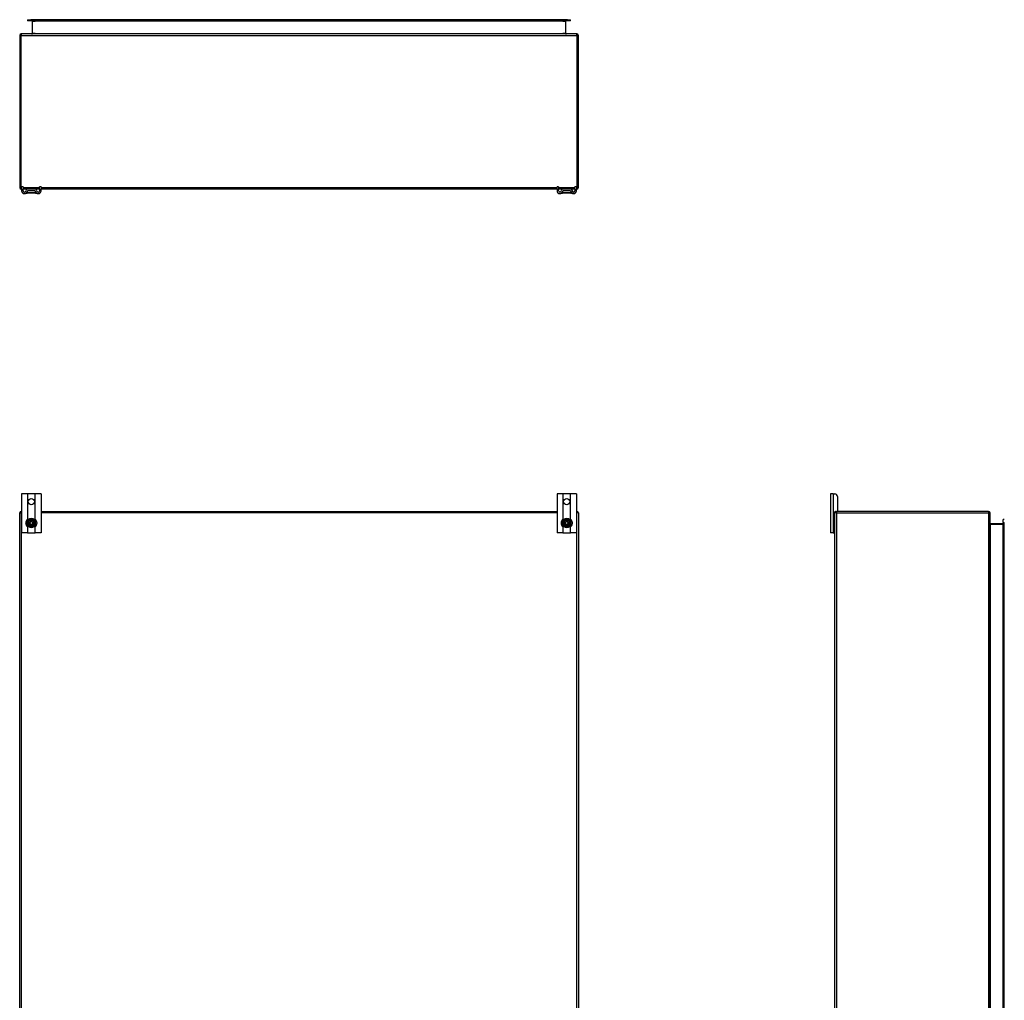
# Model space of a CAD drawing. Header units: inches. Extents: x 12 to 235, y 17 to 142.
# Tile 32 of 117: x 12 to 75, y 79 to 142. Entities that reach past the tile are written whole.
import ezdxf

# ---------------------------------------------------------------- set-up
doc = ezdxf.new("R2010")
doc.units = ezdxf.units.IN
doc.header["$MEASUREMENT"] = 0
doc.layers.add('Visible Edges(ANSI)', color=7, linetype='Continuous', lineweight=25)
doc.layers.add('Visible Tangent Edges(ANSI)', color=7, linetype='Continuous', lineweight=25)

msp = doc.modelspace()

# ---------------------------------------------------------------- linework, layer by layer
at = {"layer": 'Visible Edges(ANSI)'}
for p, q in [((12.169, 142.343), (12.366, 142.343)), ((12.169, 142.343), (12.169, 142.275)), ((12.366, 142.275), (12.169, 142.275)), ((46.948, 142.343), (12.366, 142.343)), ((46.948, 142.275), (12.366, 142.275)), ((12.455, 142.244), (12.455, 141.458)), ((46.859, 141.458), (46.859, 142.244)), ((46.948, 142.343), (47.145, 142.343)), ((47.145, 142.275), (46.948, 142.275)), ((47.145, 142.275), (47.145, 142.343)), ((11.657, 141.328), (11.657, 131.526)), ((47.558, 141.427), (11.756, 141.427)), ((47.657, 131.526), (47.657, 141.328)), ((11.782, 131.427), (11.756, 131.427)), ((11.782, 131.428), (11.782, 131.584)), ((11.887, 131.584), (11.782, 131.584)), ((11.782, 131.428), (11.782, 131.322)), ((11.887, 131.584), (11.887, 131.428)), ((11.887, 131.322), (11.887, 131.428)), ((12.186, 131.427), (11.887, 131.427)), ((12.628, 131.427), (12.186, 131.427)), ((12.927, 131.427), (12.628, 131.427)), ((13.032, 131.584), (12.927, 131.584)), ((12.927, 131.428), (12.927, 131.584)), ((12.927, 131.428), (12.927, 131.322)), ((13.032, 131.584), (13.032, 131.428)), ((13.032, 131.322), (13.032, 131.428)), ((46.282, 131.427), (13.032, 131.427)), ((46.282, 131.428), (46.282, 131.584)), ((46.387, 131.584), (46.282, 131.584)), ((46.282, 131.428), (46.282, 131.322)), ((46.387, 131.584), (46.387, 131.428)), ((46.387, 131.322), (46.387, 131.428)), ((46.686, 131.427), (46.387, 131.427)), ((47.128, 131.427), (46.686, 131.427)), ((47.427, 131.427), (47.128, 131.427)), ((47.532, 131.584), (47.427, 131.584)), ((47.427, 131.428), (47.427, 131.584)), ((47.427, 131.428), (47.427, 131.322)), ((47.532, 131.584), (47.532, 131.428)), ((47.532, 131.322), (47.532, 131.428)), ((47.558, 131.427), (47.532, 131.427)), ((12.14, 131.239), (12.138, 131.239)), ((12.666, 131.164), (12.148, 131.164)), ((12.628, 131.322), (12.186, 131.322)), ((12.676, 131.239), (12.674, 131.239)), ((46.64, 131.239), (46.638, 131.239)), ((47.166, 131.164), (46.648, 131.164)), ((47.128, 131.322), (46.686, 131.322)), ((47.176, 131.239), (47.174, 131.239)), ((12.155, 111.784), (11.782, 111.784)), ((11.782, 111.784), (11.782, 109.284)), ((12.186, 111.784), (12.155, 111.784)), ((12.628, 111.784), (12.186, 111.784)), ((12.659, 111.784), (12.628, 111.784)), ((13.032, 111.784), (12.659, 111.784)), ((13.032, 111.784), (13.032, 109.284)), ((46.655, 111.784), (46.282, 111.784)), ((46.282, 111.784), (46.282, 109.284)), ((46.686, 111.784), (46.655, 111.784)), ((47.128, 111.784), (46.686, 111.784)), ((47.159, 111.784), (47.128, 111.784)), ((47.532, 111.784), (47.159, 111.784)), ((47.532, 111.784), (47.532, 109.284)), ((64.082, 111.784), (63.895, 111.784)), ((63.895, 111.784), (63.895, 109.284)), ((64.082, 111.784), (64.189, 111.784)), ((64.345, 111.628), (64.345, 110.69)), ((11.657, 50.758), (11.657, 110.56)), ((11.756, 110.659), (11.782, 110.659)), ((13.032, 110.659), (46.282, 110.659)), ((47.532, 110.659), (47.558, 110.659)), ((47.657, 110.56), (47.657, 50.758)), ((64.187, 110.56), (64.187, 110.628)), ((64.187, 50.758), (64.187, 110.56)), ((64.218, 110.659), (64.286, 110.659)), ((74.088, 110.659), (64.286, 110.659)), ((74.187, 50.758), (74.187, 110.56)), ((12.118, 109.943), (12.148, 109.943)), ((12.148, 109.876), (12.118, 109.876)), ((12.148, 109.943), (12.205, 109.943)), ((12.205, 109.876), (12.148, 109.876)), ((12.205, 109.943), (12.213, 109.943)), ((12.213, 109.876), (12.205, 109.876)), ((12.213, 109.943), (12.22, 109.943)), ((12.22, 109.876), (12.213, 109.876)), ((12.22, 109.943), (12.337, 109.943)), ((12.337, 109.876), (12.22, 109.876)), ((12.269, 109.876), (12.269, 109.943)), ((12.337, 109.943), (12.334, 109.951)), ((12.337, 109.876), (12.334, 109.868)), ((12.337, 109.943), (12.374, 109.979)), ((12.374, 109.84), (12.337, 109.876)), ((12.366, 110.055), (12.374, 110.047)), ((12.366, 109.982), (12.374, 109.979)), ((12.374, 109.84), (12.366, 109.837)), ((12.374, 109.772), (12.366, 109.764)), ((12.374, 109.979), (12.374, 110.047)), ((12.374, 110.047), (12.44, 110.047)), ((12.374, 109.772), (12.374, 109.84)), ((12.44, 109.772), (12.374, 109.772)), ((12.44, 110.047), (12.448, 110.055)), ((12.44, 110.047), (12.44, 109.979)), ((12.44, 109.979), (12.448, 109.982)), ((12.44, 109.979), (12.477, 109.943)), ((12.477, 109.876), (12.44, 109.84)), ((12.448, 109.837), (12.44, 109.84)), ((12.44, 109.84), (12.44, 109.772)), ((12.448, 109.764), (12.44, 109.772)), ((12.477, 109.943), (12.48, 109.951)), ((12.477, 109.943), (12.594, 109.943)), ((12.594, 109.876), (12.477, 109.876)), ((12.477, 109.876), (12.48, 109.868)), ((12.545, 109.943), (12.545, 109.876)), ((12.594, 109.943), (12.601, 109.943)), ((12.601, 109.876), (12.594, 109.876)), ((12.601, 109.943), (12.609, 109.943)), ((12.609, 109.876), (12.601, 109.876)), ((12.609, 109.943), (12.666, 109.943)), ((12.666, 109.876), (12.609, 109.876)), ((12.666, 109.943), (12.696, 109.943)), ((12.696, 109.876), (12.666, 109.876)), ((46.618, 109.943), (46.648, 109.943)), ((46.648, 109.876), (46.618, 109.876)), ((46.648, 109.943), (46.705, 109.943)), ((46.705, 109.876), (46.648, 109.876)), ((46.705, 109.943), (46.713, 109.943)), ((46.713, 109.876), (46.705, 109.876)), ((46.713, 109.943), (46.72, 109.943)), ((46.72, 109.876), (46.713, 109.876)), ((46.72, 109.943), (46.837, 109.943)), ((46.837, 109.876), (46.72, 109.876)), ((46.769, 109.876), (46.769, 109.943)), ((46.837, 109.943), (46.834, 109.951)), ((46.837, 109.876), (46.834, 109.868)), ((46.837, 109.943), (46.874, 109.979)), ((46.874, 109.84), (46.837, 109.876)), ((46.866, 110.055), (46.874, 110.047)), ((46.866, 109.982), (46.874, 109.979)), ((46.874, 109.84), (46.866, 109.837)), ((46.874, 109.772), (46.866, 109.764)), ((46.874, 109.979), (46.874, 110.047)), ((46.874, 110.047), (46.94, 110.047)), ((46.874, 109.772), (46.874, 109.84)), ((46.94, 109.772), (46.874, 109.772)), ((46.94, 110.047), (46.948, 110.055)), ((46.94, 110.047), (46.94, 109.979)), ((46.94, 109.979), (46.948, 109.982)), ((46.94, 109.979), (46.977, 109.943)), ((46.977, 109.876), (46.94, 109.84)), ((46.948, 109.837), (46.94, 109.84)), ((46.94, 109.84), (46.94, 109.772)), ((46.948, 109.764), (46.94, 109.772)), ((46.977, 109.943), (46.98, 109.951)), ((46.977, 109.943), (47.094, 109.943)), ((47.094, 109.876), (46.977, 109.876)), ((46.977, 109.876), (46.98, 109.868)), ((47.045, 109.943), (47.045, 109.876)), ((47.094, 109.943), (47.101, 109.943)), ((47.101, 109.876), (47.094, 109.876)), ((47.101, 109.943), (47.109, 109.943)), ((47.109, 109.876), (47.101, 109.876)), ((47.109, 109.943), (47.166, 109.943)), ((47.166, 109.876), (47.109, 109.876)), ((47.166, 109.943), (47.196, 109.943)), ((47.196, 109.876), (47.166, 109.876)), ((75.004, 109.861), (74.218, 109.861)), ((75.035, 109.951), (75.035, 110.148)), ((75.103, 110.148), (75.035, 110.148)), ((75.035, 109.951), (75.035, 51.368)), ((75.103, 51.368), (75.103, 109.951)), ((12.155, 109.284), (11.782, 109.284)), ((12.155, 109.284), (12.186, 109.284)), ((12.186, 109.284), (12.628, 109.284)), ((12.628, 109.284), (12.659, 109.284)), ((13.032, 109.284), (12.659, 109.284)), ((46.655, 109.284), (46.282, 109.284)), ((46.655, 109.284), (46.686, 109.284)), ((46.686, 109.284), (47.128, 109.284)), ((47.128, 109.284), (47.159, 109.284)), ((47.532, 109.284), (47.159, 109.284)), ((64.082, 109.284), (63.895, 109.284)), ((64.082, 109.284), (64.156, 109.284)), ((64.187, 109.284), (64.156, 109.284))]:
    msp.add_line(p, q, dxfattribs=at)
at = {"layer": 'Visible Edges(ANSI)', "flags": 128}
for points in [[(12.455, 141.458), (12.455, 141.456), (12.455, 141.453), (12.454, 141.451), (12.454, 141.448), (12.453, 141.446), (12.452, 141.444), (12.451, 141.442), (12.45, 141.44), (12.448, 141.439), (12.447, 141.437), (12.446, 141.436), (12.444, 141.434), (12.443, 141.433), (12.441, 141.432), (12.439, 141.431), (12.438, 141.43), (12.436, 141.429), (12.435, 141.429), (12.433, 141.428), (12.431, 141.428), (12.429, 141.427), (12.428, 141.427), (12.426, 141.427), (12.424, 141.427)], [(46.89, 141.427), (46.888, 141.427), (46.886, 141.427), (46.885, 141.427), (46.883, 141.428), (46.881, 141.428), (46.88, 141.429), (46.878, 141.429), (46.876, 141.43), (46.875, 141.431), (46.873, 141.432), (46.871, 141.433), (46.87, 141.434), (46.868, 141.436), (46.867, 141.437), (46.866, 141.439), (46.864, 141.44), (46.863, 141.442), (46.862, 141.444), (46.861, 141.446), (46.86, 141.448), (46.86, 141.451), (46.859, 141.453), (46.859, 141.456), (46.859, 141.458)], [(12.124, 131.211), (12.122, 131.209), (12.121, 131.206), (12.12, 131.204), (12.119, 131.201), (12.119, 131.199), (12.118, 131.196), (12.118, 131.193), (12.118, 131.191), (12.119, 131.188), (12.12, 131.185), (12.12, 131.183), (12.122, 131.18), (12.123, 131.178), (12.125, 131.176), (12.126, 131.174), (12.128, 131.172), (12.13, 131.17), (12.133, 131.169), (12.135, 131.167), (12.137, 131.166), (12.14, 131.166), (12.143, 131.165), (12.145, 131.165), (12.148, 131.164)], [(12.14, 131.239), (12.14, 131.238), (12.139, 131.237), (12.139, 131.236), (12.138, 131.235), (12.137, 131.233), (12.137, 131.232), (12.136, 131.231), (12.135, 131.23), (12.135, 131.229), (12.134, 131.227), (12.133, 131.226), (12.133, 131.225), (12.132, 131.224), (12.131, 131.223), (12.131, 131.221), (12.13, 131.22), (12.129, 131.219), (12.128, 131.218), (12.128, 131.217), (12.127, 131.216), (12.126, 131.214), (12.125, 131.213), (12.125, 131.212), (12.124, 131.211)], [(12.666, 131.164), (12.669, 131.165), (12.671, 131.165), (12.674, 131.166), (12.677, 131.166), (12.679, 131.167), (12.681, 131.169), (12.684, 131.17), (12.686, 131.172), (12.688, 131.174), (12.689, 131.176), (12.691, 131.178), (12.692, 131.18), (12.694, 131.183), (12.694, 131.185), (12.695, 131.188), (12.696, 131.191), (12.696, 131.193), (12.696, 131.196), (12.695, 131.199), (12.695, 131.201), (12.694, 131.204), (12.693, 131.206), (12.692, 131.209), (12.69, 131.211)], [(12.69, 131.211), (12.69, 131.212), (12.689, 131.213), (12.688, 131.214), (12.687, 131.216), (12.686, 131.217), (12.686, 131.218), (12.685, 131.219), (12.684, 131.22), (12.683, 131.221), (12.683, 131.223), (12.682, 131.224), (12.681, 131.225), (12.681, 131.226), (12.68, 131.227), (12.679, 131.229), (12.679, 131.23), (12.678, 131.231), (12.677, 131.232), (12.677, 131.233), (12.676, 131.235), (12.675, 131.236), (12.675, 131.237), (12.674, 131.238), (12.674, 131.239)], [(46.624, 131.211), (46.622, 131.209), (46.621, 131.206), (46.62, 131.204), (46.619, 131.201), (46.619, 131.199), (46.618, 131.196), (46.618, 131.193), (46.618, 131.191), (46.619, 131.188), (46.62, 131.185), (46.62, 131.183), (46.622, 131.18), (46.623, 131.178), (46.625, 131.176), (46.626, 131.174), (46.628, 131.172), (46.63, 131.17), (46.633, 131.169), (46.635, 131.167), (46.637, 131.166), (46.64, 131.166), (46.643, 131.165), (46.645, 131.165), (46.648, 131.164)], [(46.64, 131.239), (46.64, 131.238), (46.639, 131.237), (46.639, 131.236), (46.638, 131.235), (46.637, 131.233), (46.637, 131.232), (46.636, 131.231), (46.635, 131.23), (46.635, 131.229), (46.634, 131.227), (46.633, 131.226), (46.633, 131.225), (46.632, 131.224), (46.631, 131.223), (46.631, 131.221), (46.63, 131.22), (46.629, 131.219), (46.628, 131.218), (46.628, 131.217), (46.627, 131.216), (46.626, 131.214), (46.625, 131.213), (46.625, 131.212), (46.624, 131.211)], [(47.166, 131.164), (47.169, 131.165), (47.171, 131.165), (47.174, 131.166), (47.177, 131.166), (47.179, 131.167), (47.181, 131.169), (47.184, 131.17), (47.186, 131.172), (47.188, 131.174), (47.189, 131.176), (47.191, 131.178), (47.192, 131.18), (47.194, 131.183), (47.194, 131.185), (47.195, 131.188), (47.196, 131.191), (47.196, 131.193), (47.196, 131.196), (47.195, 131.199), (47.195, 131.201), (47.194, 131.204), (47.193, 131.206), (47.192, 131.209), (47.19, 131.211)], [(47.19, 131.211), (47.19, 131.212), (47.189, 131.213), (47.188, 131.214), (47.187, 131.216), (47.186, 131.217), (47.186, 131.218), (47.185, 131.219), (47.184, 131.22), (47.183, 131.221), (47.183, 131.223), (47.182, 131.224), (47.181, 131.225), (47.181, 131.226), (47.18, 131.227), (47.179, 131.229), (47.179, 131.23), (47.178, 131.231), (47.177, 131.232), (47.177, 131.233), (47.176, 131.235), (47.175, 131.236), (47.175, 131.237), (47.174, 131.238), (47.174, 131.239)], [(12.155, 109.674), (12.15, 109.68), (12.142, 109.69), (12.131, 109.703), (12.12, 109.718), (12.109, 109.737), (12.097, 109.759), (12.087, 109.781), (12.079, 109.805), (12.072, 109.831), (12.067, 109.857), (12.064, 109.884), (12.063, 109.909), (12.064, 109.935), (12.067, 109.962), (12.072, 109.988), (12.079, 110.014), (12.087, 110.037), (12.097, 110.06), (12.109, 110.081), (12.12, 110.1), (12.131, 110.116), (12.142, 110.129), (12.15, 110.139), (12.155, 110.144)], [(12.155, 110.144), (12.156, 110.145), (12.156, 110.145), (12.157, 110.146), (12.157, 110.147), (12.158, 110.148), (12.159, 110.149), (12.16, 110.15), (12.162, 110.151), (12.163, 110.152), (12.164, 110.153), (12.165, 110.155), (12.167, 110.156), (12.168, 110.157), (12.169, 110.159), (12.171, 110.16), (12.173, 110.162), (12.174, 110.163), (12.176, 110.165), (12.177, 110.166), (12.179, 110.168), (12.181, 110.169), (12.182, 110.171), (12.184, 110.172), (12.186, 110.173)], [(12.628, 110.173), (12.63, 110.172), (12.632, 110.171), (12.633, 110.169), (12.635, 110.168), (12.637, 110.166), (12.638, 110.165), (12.64, 110.163), (12.641, 110.162), (12.643, 110.16), (12.645, 110.159), (12.646, 110.157), (12.647, 110.156), (12.649, 110.155), (12.65, 110.153), (12.651, 110.152), (12.653, 110.151), (12.654, 110.15), (12.655, 110.149), (12.656, 110.148), (12.657, 110.147), (12.657, 110.146), (12.658, 110.145), (12.659, 110.145), (12.659, 110.144)], [(12.659, 110.144), (12.664, 110.139), (12.672, 110.129), (12.683, 110.116), (12.694, 110.1), (12.706, 110.081), (12.717, 110.06), (12.727, 110.037), (12.735, 110.014), (12.742, 109.988), (12.748, 109.962), (12.751, 109.935), (12.752, 109.909), (12.751, 109.884), (12.748, 109.857), (12.742, 109.831), (12.735, 109.805), (12.727, 109.781), (12.717, 109.759), (12.706, 109.737), (12.694, 109.718), (12.683, 109.703), (12.672, 109.69), (12.664, 109.68), (12.659, 109.674)], [(46.655, 109.674), (46.65, 109.68), (46.642, 109.69), (46.631, 109.703), (46.62, 109.718), (46.609, 109.737), (46.597, 109.759), (46.587, 109.781), (46.579, 109.805), (46.572, 109.831), (46.567, 109.857), (46.564, 109.884), (46.563, 109.909), (46.564, 109.935), (46.567, 109.962), (46.572, 109.988), (46.579, 110.014), (46.587, 110.037), (46.597, 110.06), (46.609, 110.081), (46.62, 110.1), (46.631, 110.116), (46.642, 110.129), (46.65, 110.139), (46.655, 110.144)], [(46.655, 110.144), (46.656, 110.145), (46.656, 110.145), (46.657, 110.146), (46.657, 110.147), (46.658, 110.148), (46.659, 110.149), (46.66, 110.15), (46.662, 110.151), (46.663, 110.152), (46.664, 110.153), (46.665, 110.155), (46.667, 110.156), (46.668, 110.157), (46.669, 110.159), (46.671, 110.16), (46.673, 110.162), (46.674, 110.163), (46.676, 110.165), (46.677, 110.166), (46.679, 110.168), (46.681, 110.169), (46.682, 110.171), (46.684, 110.172), (46.686, 110.173)], [(47.128, 110.173), (47.13, 110.172), (47.132, 110.171), (47.133, 110.169), (47.135, 110.168), (47.137, 110.166), (47.138, 110.165), (47.14, 110.163), (47.141, 110.162), (47.143, 110.16), (47.145, 110.159), (47.146, 110.157), (47.147, 110.156), (47.149, 110.155), (47.15, 110.153), (47.151, 110.152), (47.153, 110.151), (47.154, 110.15), (47.155, 110.149), (47.156, 110.148), (47.157, 110.147), (47.157, 110.146), (47.158, 110.145), (47.159, 110.145), (47.159, 110.144)], [(47.159, 110.144), (47.164, 110.139), (47.172, 110.129), (47.183, 110.116), (47.194, 110.1), (47.206, 110.081), (47.217, 110.06), (47.227, 110.037), (47.235, 110.014), (47.242, 109.988), (47.248, 109.962), (47.251, 109.935), (47.252, 109.909), (47.251, 109.884), (47.248, 109.857), (47.242, 109.831), (47.235, 109.805), (47.227, 109.781), (47.217, 109.759), (47.206, 109.737), (47.194, 109.718), (47.183, 109.703), (47.172, 109.69), (47.164, 109.68), (47.159, 109.674)], [(74.218, 109.861), (74.216, 109.861), (74.213, 109.862), (74.211, 109.862), (74.209, 109.863), (74.206, 109.864), (74.204, 109.864), (74.202, 109.866), (74.201, 109.867), (74.199, 109.868), (74.197, 109.869), (74.196, 109.871), (74.194, 109.872), (74.193, 109.874), (74.192, 109.875), (74.191, 109.877), (74.19, 109.879), (74.19, 109.88), (74.189, 109.882), (74.188, 109.884), (74.188, 109.885), (74.188, 109.887), (74.187, 109.889), (74.187, 109.89), (74.187, 109.892)], [(12.186, 109.645), (12.184, 109.647), (12.182, 109.648), (12.181, 109.65), (12.179, 109.651), (12.177, 109.653), (12.176, 109.654), (12.174, 109.655), (12.173, 109.657), (12.171, 109.658), (12.169, 109.66), (12.168, 109.661), (12.167, 109.663), (12.165, 109.664), (12.164, 109.665), (12.163, 109.667), (12.162, 109.668), (12.16, 109.669), (12.159, 109.67), (12.158, 109.671), (12.157, 109.672), (12.157, 109.673), (12.156, 109.673), (12.156, 109.674), (12.155, 109.674)], [(12.659, 109.674), (12.659, 109.674), (12.658, 109.673), (12.657, 109.673), (12.657, 109.672), (12.656, 109.671), (12.655, 109.67), (12.654, 109.669), (12.653, 109.668), (12.651, 109.667), (12.65, 109.665), (12.649, 109.664), (12.647, 109.663), (12.646, 109.661), (12.645, 109.66), (12.643, 109.658), (12.641, 109.657), (12.64, 109.655), (12.638, 109.654), (12.637, 109.653), (12.635, 109.651), (12.633, 109.65), (12.632, 109.648), (12.63, 109.647), (12.628, 109.645)], [(46.686, 109.645), (46.684, 109.647), (46.682, 109.648), (46.681, 109.65), (46.679, 109.651), (46.677, 109.653), (46.676, 109.654), (46.674, 109.655), (46.673, 109.657), (46.671, 109.658), (46.669, 109.66), (46.668, 109.661), (46.667, 109.663), (46.665, 109.664), (46.664, 109.665), (46.663, 109.667), (46.662, 109.668), (46.66, 109.669), (46.659, 109.67), (46.658, 109.671), (46.657, 109.672), (46.657, 109.673), (46.656, 109.673), (46.656, 109.674), (46.655, 109.674)], [(47.159, 109.674), (47.159, 109.674), (47.158, 109.673), (47.157, 109.673), (47.157, 109.672), (47.156, 109.671), (47.155, 109.67), (47.154, 109.669), (47.153, 109.668), (47.151, 109.667), (47.15, 109.665), (47.149, 109.664), (47.147, 109.663), (47.146, 109.661), (47.145, 109.66), (47.143, 109.658), (47.141, 109.657), (47.14, 109.655), (47.138, 109.654), (47.137, 109.653), (47.135, 109.651), (47.133, 109.65), (47.132, 109.648), (47.13, 109.647), (47.128, 109.645)]]:
    msp.add_lwpolyline(points, dxfattribs=at)
at = {"layer": 'Visible Edges(ANSI)'}
for centre in [(12.407, 111.284), (46.907, 111.284)]:
    msp.add_circle(centre, 0.203, dxfattribs=at)
for centre, radius, start, end in [((12.424, 142.244), 0.031, 0, 90), ((46.89, 142.244), 0.031, 90, 180), ((11.756, 141.328), 0.099, 90, 180), ((47.558, 141.328), 0.099, 0, 90), ((11.756, 131.526), 0.099, 180, 270), ((12.186, 131.291), 0.136, 90, 171.84356), ((12.628, 131.291), 0.136, 8.15644, 90), ((46.686, 131.291), 0.136, 90, 171.84356), ((47.128, 131.291), 0.136, 8.15644, 90), ((47.558, 131.526), 0.099, 270, 0), ((11.97, 131.322), 0.188, 180, 351.84356), ((11.97, 131.322), 0.0825, 180, 351.84356), ((11.965, 131.322), 0.192, 334.48775, 352.46449), ((12.186, 131.291), 0.031, 90, 171.84356), ((12.628, 131.291), 0.031, 8.15644, 90), ((12.845, 131.322), 0.188, 188.15644, 0), ((12.849, 131.322), 0.192, 187.53551, 205.51225), ((12.845, 131.322), 0.0825, 188.15644, 0), ((46.47, 131.322), 0.188, 180, 351.84356), ((46.47, 131.322), 0.0825, 180, 351.84356), ((46.465, 131.322), 0.192, 334.48775, 352.46449), ((46.686, 131.291), 0.031, 90, 171.84356), ((47.128, 131.291), 0.031, 8.15644, 90), ((47.345, 131.322), 0.188, 188.15644, 0), ((47.349, 131.322), 0.192, 187.53551, 205.51225), ((47.345, 131.322), 0.0825, 188.15644, 0), ((64.189, 111.628), 0.156, 0, 90), ((11.756, 110.56), 0.099, 90, 180), ((47.558, 110.56), 0.099, 0, 90), ((64.286, 110.56), 0.099, 90, 180), ((64.218, 110.628), 0.031, 90, 180), ((64.314, 110.69), 0.031, 270, 0), ((74.088, 110.56), 0.099, 0, 90), ((12.407, 109.909), 0.291, 6.61042, 173.38958), ((12.407, 109.909), 0.291, 186.61042, 353.38958), ((12.407, 109.909), 0.269, 172.84613, 187.15387), ((12.407, 109.909), 0.197, 9.78782, 170.21218), ((12.407, 109.909), 0.197, 189.78782, 350.21218), ((12.407, 109.909), 0.269, 352.84613, 7.15387), ((46.907, 109.909), 0.291, 6.61042, 173.38958), ((46.907, 109.909), 0.291, 186.61042, 353.38958), ((46.907, 109.909), 0.269, 172.84613, 187.15387), ((46.907, 109.909), 0.197, 9.78782, 170.21218), ((46.907, 109.909), 0.197, 189.78782, 350.21218), ((46.907, 109.909), 0.269, 352.84613, 7.15387), ((75.004, 109.892), 0.031, 270, 0), ((64.156, 109.315), 0.031, 270, 0)]:
    msp.add_arc(centre, radius, start, end, dxfattribs=at)
at = {"layer": 'Visible Tangent Edges(ANSI)'}
for p, q in [((12.366, 142.275), (12.366, 142.343)), ((12.486, 142.244), (12.455, 142.244)), ((12.486, 142.275), (12.486, 142.244)), ((12.486, 141.458), (12.486, 142.244)), ((12.486, 142.244), (12.655, 142.244)), ((46.659, 142.244), (12.655, 142.244)), ((46.659, 142.244), (46.828, 142.244)), ((46.828, 142.244), (46.828, 142.275)), ((46.828, 142.244), (46.828, 141.458)), ((46.859, 142.244), (46.828, 142.244)), ((46.948, 142.343), (46.948, 142.275)), ((11.657, 141.328), (11.756, 141.328)), ((11.756, 141.427), (11.756, 141.328)), ((11.756, 141.328), (47.558, 141.328)), ((11.756, 131.526), (11.756, 141.328)), ((12.486, 141.458), (12.455, 141.458)), ((12.655, 141.458), (12.486, 141.458)), ((12.655, 141.458), (46.659, 141.458)), ((46.828, 141.458), (46.659, 141.458)), ((46.828, 141.458), (46.859, 141.458)), ((47.558, 141.328), (47.558, 141.427)), ((47.558, 141.328), (47.657, 141.328)), ((47.558, 141.328), (47.558, 131.526)), ((11.657, 131.526), (11.756, 131.526)), ((11.756, 131.526), (11.756, 131.427)), ((11.756, 131.526), (11.782, 131.526)), ((11.782, 131.428), (11.887, 131.428)), ((11.887, 131.526), (12.927, 131.526)), ((12.927, 131.428), (13.032, 131.428)), ((13.032, 131.526), (46.282, 131.526)), ((46.282, 131.428), (46.387, 131.428)), ((46.387, 131.526), (47.427, 131.526)), ((47.427, 131.428), (47.532, 131.428)), ((47.532, 131.526), (47.558, 131.526)), ((47.558, 131.526), (47.558, 131.427)), ((47.558, 131.526), (47.657, 131.526)), ((12.124, 131.211), (12.69, 131.211)), ((12.655, 131.307), (12.16, 131.307)), ((46.624, 131.211), (47.19, 131.211)), ((47.155, 131.307), (46.66, 131.307)), ((12.155, 111.784), (12.155, 110.144)), ((12.186, 110.173), (12.186, 111.784)), ((12.628, 111.784), (12.628, 110.173)), ((12.659, 110.144), (12.659, 111.784)), ((46.655, 111.784), (46.655, 110.144)), ((46.686, 110.173), (46.686, 111.784)), ((47.128, 111.784), (47.128, 110.173)), ((47.159, 110.144), (47.159, 111.784)), ((64.082, 111.784), (64.082, 109.284)), ((11.657, 110.56), (11.756, 110.56)), ((11.756, 110.659), (11.756, 110.56)), ((11.756, 110.56), (11.756, 50.758)), ((11.782, 110.56), (11.756, 110.56)), ((46.282, 110.56), (13.032, 110.56)), ((47.558, 110.56), (47.532, 110.56)), ((47.558, 110.659), (47.558, 110.56)), ((47.558, 50.758), (47.558, 110.56)), ((47.657, 110.56), (47.558, 110.56)), ((64.286, 110.56), (64.187, 110.56)), ((64.286, 110.659), (64.286, 110.56)), ((64.286, 110.56), (74.088, 110.56)), ((64.286, 110.56), (64.286, 50.758)), ((74.088, 110.659), (74.088, 110.56)), ((74.088, 110.56), (74.088, 50.758)), ((74.187, 110.56), (74.088, 110.56)), ((12.215, 109.952), (12.223, 109.951)), ((12.215, 109.866), (12.223, 109.868)), ((12.334, 109.951), (12.223, 109.951)), ((12.223, 109.868), (12.334, 109.868)), ((12.366, 109.982), (12.334, 109.951)), ((12.334, 109.868), (12.366, 109.837)), ((12.366, 110.055), (12.366, 109.982)), ((12.448, 110.055), (12.366, 110.055)), ((12.366, 109.837), (12.366, 109.764)), ((12.366, 109.764), (12.448, 109.764)), ((12.448, 109.982), (12.448, 110.055)), ((12.48, 109.951), (12.448, 109.982)), ((12.448, 109.837), (12.48, 109.868)), ((12.448, 109.764), (12.448, 109.837)), ((12.591, 109.951), (12.48, 109.951)), ((12.48, 109.868), (12.591, 109.868)), ((12.599, 109.952), (12.591, 109.951)), ((12.599, 109.866), (12.591, 109.868)), ((46.715, 109.952), (46.723, 109.951)), ((46.715, 109.866), (46.723, 109.868)), ((46.834, 109.951), (46.723, 109.951)), ((46.723, 109.868), (46.834, 109.868)), ((46.866, 109.982), (46.834, 109.951)), ((46.834, 109.868), (46.866, 109.837)), ((46.866, 110.055), (46.866, 109.982)), ((46.948, 110.055), (46.866, 110.055)), ((46.866, 109.837), (46.866, 109.764)), ((46.866, 109.764), (46.948, 109.764)), ((46.948, 109.982), (46.948, 110.055)), ((46.98, 109.951), (46.948, 109.982)), ((46.948, 109.837), (46.98, 109.868)), ((46.948, 109.764), (46.948, 109.837)), ((47.091, 109.951), (46.98, 109.951)), ((46.98, 109.868), (47.091, 109.868)), ((47.099, 109.952), (47.091, 109.951)), ((47.099, 109.866), (47.091, 109.868)), ((74.218, 109.861), (74.218, 109.83)), ((74.218, 109.83), (75.004, 109.83)), ((74.218, 51.489), (74.218, 109.83)), ((75.004, 109.83), (75.004, 109.861)), ((75.035, 109.83), (75.004, 109.83)), ((75.004, 109.83), (75.004, 51.489)), ((75.035, 109.951), (75.103, 109.951)), ((12.155, 109.674), (12.155, 109.284)), ((12.186, 109.284), (12.186, 109.645)), ((12.628, 109.645), (12.628, 109.284)), ((12.659, 109.284), (12.659, 109.674)), ((46.655, 109.674), (46.655, 109.284)), ((46.686, 109.284), (46.686, 109.645)), ((47.128, 109.645), (47.128, 109.284)), ((47.159, 109.284), (47.159, 109.674))]:
    msp.add_line(p, q, dxfattribs=at)
at = {"layer": 'Visible Tangent Edges(ANSI)', "flags": 128}
for points in [[(12.424, 141.427), (12.428, 141.427), (12.431, 141.427), (12.435, 141.427), (12.438, 141.428), (12.441, 141.428), (12.445, 141.429), (12.448, 141.429), (12.452, 141.43), (12.455, 141.431), (12.458, 141.432), (12.461, 141.433), (12.464, 141.434), (12.467, 141.436), (12.47, 141.437), (12.473, 141.439), (12.475, 141.44), (12.478, 141.442), (12.48, 141.444), (12.482, 141.446), (12.483, 141.448), (12.484, 141.451), (12.485, 141.453), (12.486, 141.456), (12.486, 141.458)], [(46.828, 141.458), (46.828, 141.456), (46.829, 141.453), (46.83, 141.451), (46.831, 141.448), (46.833, 141.446), (46.834, 141.444), (46.837, 141.442), (46.839, 141.44), (46.841, 141.439), (46.844, 141.437), (46.847, 141.436), (46.85, 141.434), (46.853, 141.433), (46.856, 141.432), (46.859, 141.431), (46.863, 141.43), (46.866, 141.429), (46.869, 141.429), (46.873, 141.428), (46.876, 141.428), (46.879, 141.427), (46.883, 141.427), (46.886, 141.427), (46.89, 141.427)], [(12.22, 109.943), (12.22, 109.943), (12.22, 109.943), (12.22, 109.943), (12.22, 109.943), (12.22, 109.943), (12.22, 109.943), (12.22, 109.944), (12.22, 109.944), (12.22, 109.944), (12.22, 109.944), (12.22, 109.945), (12.22, 109.945), (12.221, 109.946), (12.221, 109.946), (12.221, 109.946), (12.221, 109.947), (12.221, 109.947), (12.221, 109.948), (12.222, 109.948), (12.222, 109.949), (12.222, 109.949), (12.222, 109.95), (12.222, 109.95), (12.223, 109.951)], [(12.223, 109.868), (12.222, 109.869), (12.222, 109.869), (12.222, 109.87), (12.222, 109.87), (12.222, 109.871), (12.221, 109.871), (12.221, 109.871), (12.221, 109.872), (12.221, 109.872), (12.221, 109.873), (12.221, 109.873), (12.22, 109.874), (12.22, 109.874), (12.22, 109.874), (12.22, 109.875), (12.22, 109.875), (12.22, 109.875), (12.22, 109.875), (12.22, 109.875), (12.22, 109.876), (12.22, 109.876), (12.22, 109.876), (12.22, 109.876), (12.22, 109.876)], [(12.591, 109.951), (12.592, 109.95), (12.592, 109.95), (12.592, 109.949), (12.592, 109.949), (12.592, 109.948), (12.593, 109.948), (12.593, 109.947), (12.593, 109.947), (12.593, 109.946), (12.593, 109.946), (12.593, 109.946), (12.594, 109.945), (12.594, 109.945), (12.594, 109.944), (12.594, 109.944), (12.594, 109.944), (12.594, 109.944), (12.594, 109.943), (12.594, 109.943), (12.594, 109.943), (12.594, 109.943), (12.594, 109.943), (12.594, 109.943), (12.594, 109.943)], [(12.594, 109.876), (12.594, 109.876), (12.594, 109.876), (12.594, 109.876), (12.594, 109.876), (12.594, 109.875), (12.594, 109.875), (12.594, 109.875), (12.594, 109.875), (12.594, 109.875), (12.594, 109.874), (12.594, 109.874), (12.594, 109.874), (12.593, 109.873), (12.593, 109.873), (12.593, 109.872), (12.593, 109.872), (12.593, 109.871), (12.593, 109.871), (12.592, 109.871), (12.592, 109.87), (12.592, 109.87), (12.592, 109.869), (12.592, 109.869), (12.591, 109.868)], [(46.72, 109.943), (46.72, 109.943), (46.72, 109.943), (46.72, 109.943), (46.72, 109.943), (46.72, 109.943), (46.72, 109.943), (46.72, 109.944), (46.72, 109.944), (46.72, 109.944), (46.72, 109.944), (46.72, 109.945), (46.72, 109.945), (46.721, 109.946), (46.721, 109.946), (46.721, 109.946), (46.721, 109.947), (46.721, 109.947), (46.721, 109.948), (46.722, 109.948), (46.722, 109.949), (46.722, 109.949), (46.722, 109.95), (46.722, 109.95), (46.723, 109.951)], [(46.723, 109.868), (46.722, 109.869), (46.722, 109.869), (46.722, 109.87), (46.722, 109.87), (46.722, 109.871), (46.721, 109.871), (46.721, 109.871), (46.721, 109.872), (46.721, 109.872), (46.721, 109.873), (46.721, 109.873), (46.72, 109.874), (46.72, 109.874), (46.72, 109.874), (46.72, 109.875), (46.72, 109.875), (46.72, 109.875), (46.72, 109.875), (46.72, 109.875), (46.72, 109.876), (46.72, 109.876), (46.72, 109.876), (46.72, 109.876), (46.72, 109.876)], [(47.091, 109.951), (47.092, 109.95), (47.092, 109.95), (47.092, 109.949), (47.092, 109.949), (47.092, 109.948), (47.093, 109.948), (47.093, 109.947), (47.093, 109.947), (47.093, 109.946), (47.093, 109.946), (47.093, 109.946), (47.094, 109.945), (47.094, 109.945), (47.094, 109.944), (47.094, 109.944), (47.094, 109.944), (47.094, 109.944), (47.094, 109.943), (47.094, 109.943), (47.094, 109.943), (47.094, 109.943), (47.094, 109.943), (47.094, 109.943), (47.094, 109.943)], [(47.094, 109.876), (47.094, 109.876), (47.094, 109.876), (47.094, 109.876), (47.094, 109.876), (47.094, 109.875), (47.094, 109.875), (47.094, 109.875), (47.094, 109.875), (47.094, 109.875), (47.094, 109.874), (47.094, 109.874), (47.094, 109.874), (47.093, 109.873), (47.093, 109.873), (47.093, 109.872), (47.093, 109.872), (47.093, 109.871), (47.093, 109.871), (47.092, 109.871), (47.092, 109.87), (47.092, 109.87), (47.092, 109.869), (47.092, 109.869), (47.091, 109.868)], [(74.187, 109.892), (74.187, 109.889), (74.187, 109.885), (74.188, 109.882), (74.188, 109.878), (74.188, 109.875), (74.189, 109.872), (74.19, 109.868), (74.19, 109.865), (74.191, 109.862), (74.192, 109.858), (74.193, 109.855), (74.194, 109.852), (74.196, 109.849), (74.197, 109.846), (74.199, 109.844), (74.201, 109.841), (74.202, 109.839), (74.204, 109.837), (74.206, 109.835), (74.209, 109.833), (74.211, 109.832), (74.213, 109.831), (74.216, 109.83), (74.218, 109.83)]]:
    msp.add_lwpolyline(points, dxfattribs=at)
at = {"layer": 'Visible Tangent Edges(ANSI)'}
for centre, radius, start, end in [((12.407, 109.909), 0.261, 7.36171, 172.63829), ((12.407, 109.909), 0.261, 187.36171, 352.63829), ((12.407, 109.909), 0.205, 9.40787, 170.59213), ((12.407, 109.909), 0.205, 189.40787, 350.59213), ((12.407, 109.909), 0.189, 12.63563, 167.36437), ((12.407, 109.909), 0.189, 192.63563, 347.36437), ((46.907, 109.909), 0.261, 7.36171, 172.63829), ((46.907, 109.909), 0.261, 187.36171, 352.63829), ((46.907, 109.909), 0.205, 9.40787, 170.59213), ((46.907, 109.909), 0.205, 189.40787, 350.59213), ((46.907, 109.909), 0.189, 12.63563, 167.36437), ((46.907, 109.909), 0.189, 192.63563, 347.36437)]:
    msp.add_arc(centre, radius, start, end, dxfattribs=at)

doc.saveas('drawing.dxf')
